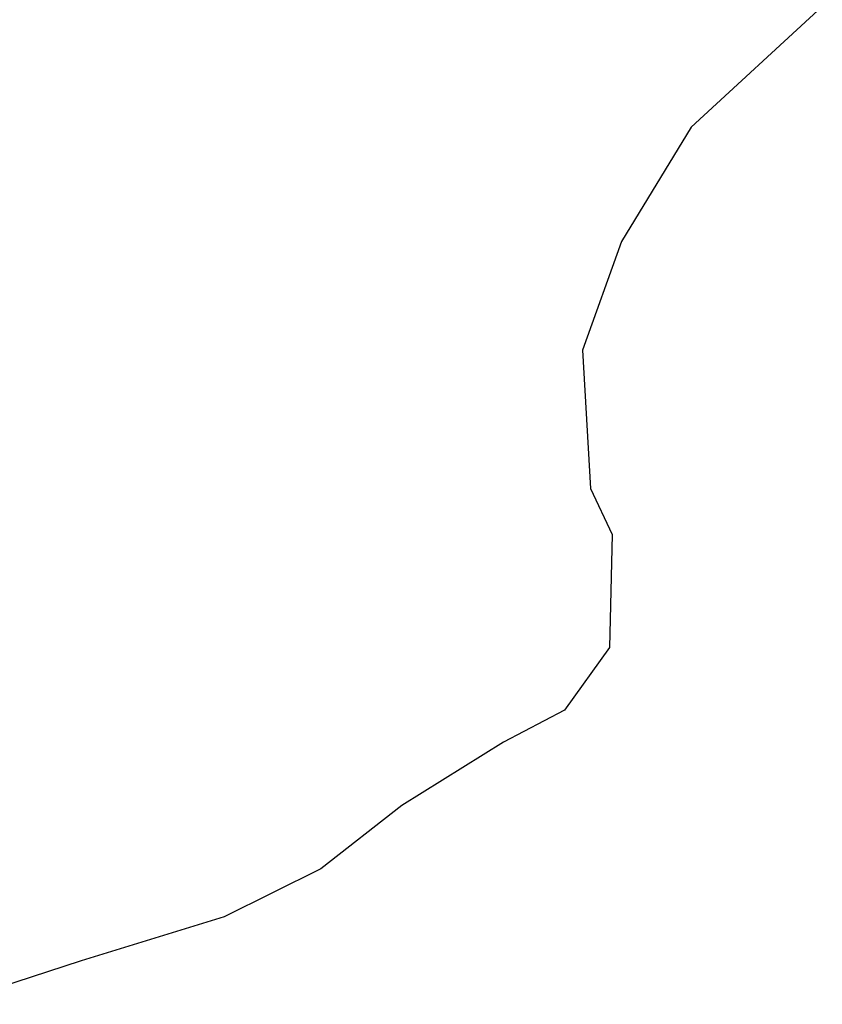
# Model space of a CAD drawing. Header units: feet. Extents: x 18803 to 104580, y -6601 to 116448.
# Tile 38 of 95: x 26552 to 27375, y 91976 to 92988. Entities that reach past the tile are written whole.
import ezdxf

# ---------------------------------------------------------------- set-up
doc = ezdxf.new("R2010")
doc.units = ezdxf.units.FT
doc.header["$LTSCALE"] = 100
doc.header["$MEASUREMENT"] = 0
doc.layers.add('SL-VICINITY MAP', color=2, linetype='Continuous')

msp = doc.modelspace()

# ---------------------------------------------------------------- linework, layer by layer
at = {"layer": 'SL-VICINITY MAP'}
msp.add_lwpolyline([(27375.46971925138, 93001.07280513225), (27240.82336679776, 92877.16312204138), (27169.37667459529, 92759.72311934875), (27129.47508606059, 92648.15441585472), (27137.71643792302, 92505.83182029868), (27159.80933395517, 92458.75594776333), (27156.94963069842, 92342.60504812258), (27110.7820288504, 92278.40588439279), (27048.12662830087, 92245.55807330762), (26943.91990524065, 92180.26098505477), (26860.8172154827, 92115.3622682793), (26761.55605671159, 92065.98977527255), (26614.69850318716, 92020.99482142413), (26478.39283061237, 91976.19912623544)], dxfattribs=at)

doc.saveas('drawing.dxf')
